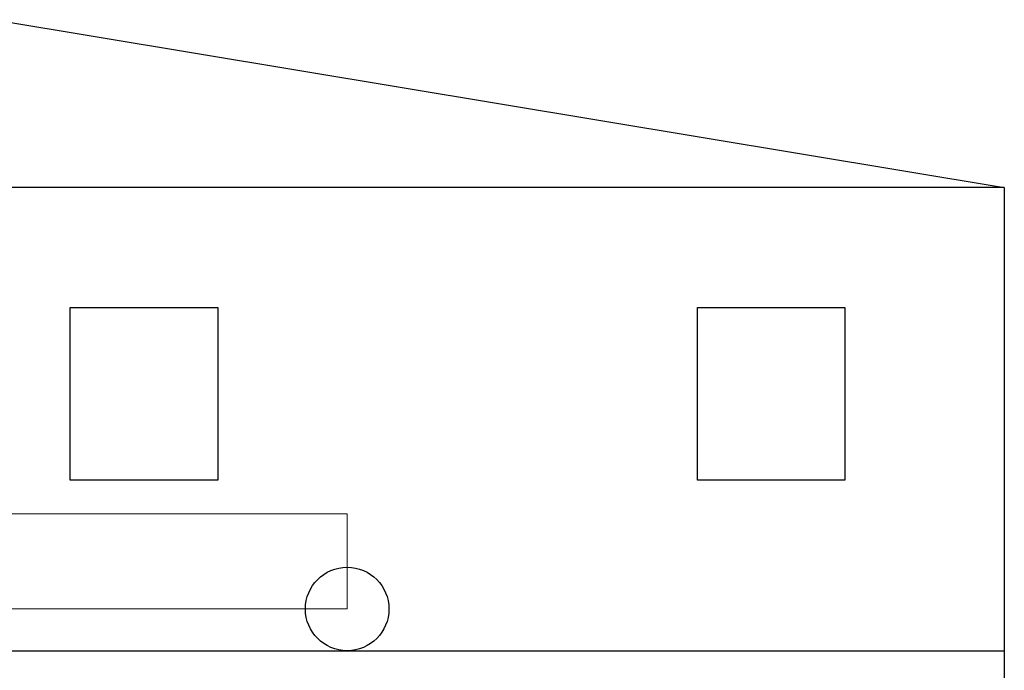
# Model space of a CAD drawing. Header units: millimetres. Extents: x -404827 to -46036, y 267324 to 306977.
# Tile 25 of 55: x -170714 to -167536, y 293232 to 295331. Entities that reach past the tile are written whole.
import ezdxf

# ---------------------------------------------------------------- set-up
doc = ezdxf.new("R2010")
doc.units = ezdxf.units.MM
doc.layers.add('Основная', color=1, linetype='Continuous', lineweight=50)

msp = doc.modelspace()

# ---------------------------------------------------------------- linework, layer by layer
msp.add_line((-167536.307, 294789.917), (-167536.307, 292699.614))
for points in [[(-170794.958, 295331.011), (-167536.307, 294789.917), (-170794.958, 294789.519)], [(-174053.609, 293295.165), (-167536.307, 293295.165)]]:
    msp.add_lwpolyline(points)
for points in [[(-170550.215, 294402.229), (-170074.503, 294402.229), (-170074.503, 293845.11), (-170550.215, 293845.11)], [(-168526.284, 294402.229), (-168050.572, 294402.229), (-168050.572, 293845.11), (-168526.284, 293845.11)]]:
    msp.add_lwpolyline(points, close=True)
msp.add_circle((-169656.839, 293429.813), 134.647)
at = {"layer": 'Основная', "color": 7, "lineweight": 20}
msp.add_lwpolyline([(-172308.382, 293429.813), (-169656.839, 293429.813), (-169656.839, 293736.891), (-172308.382, 293736.891)], close=True, dxfattribs=at)

doc.saveas('drawing.dxf')
